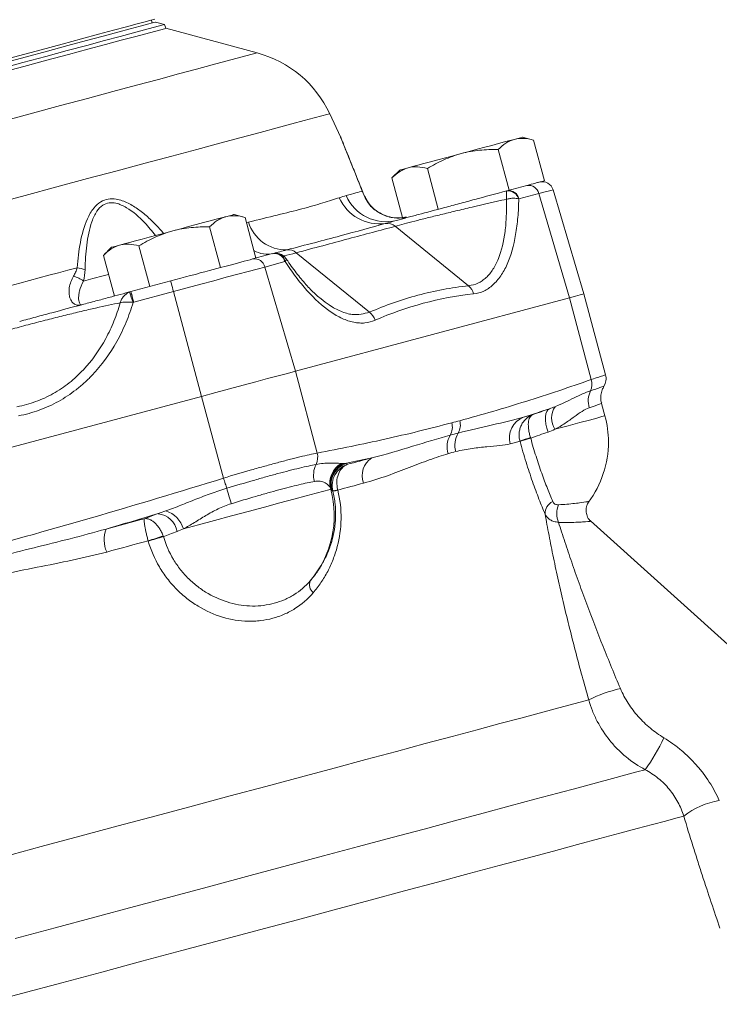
# Model space of a CAD drawing. Header units: millimetres. Extents: x -11 to 389, y -281 to 612.
# Tile 16 of 18: x 151 to 245, y 313 to 445. Entities that reach past the tile are written whole.
import ezdxf

# ---------------------------------------------------------------- set-up
doc = ezdxf.new("R2010")
doc.units = ezdxf.units.MM

msp = doc.modelspace()

# ---------------------------------------------------------------- linework, layer by layer
at = {"color": 7, "linetype": 'Continuous', "lineweight": 15}
for p, q in [((168.71, 444.56), (168.61, 444.95)), ((170.38, 444.35), (169.16, 444.68)), ((170.53, 443.85), (170.38, 444.35)), ((182.78, 440.56), (170.53, 443.85)), ((193.95, 429.3), (192.5, 432.41)), ((219.79, 428.89), (218.32, 429.28)), ((221.25, 423.44), (219.79, 428.89)), ((216.51, 422.17), (215.05, 427.62)), ((201.9, 424.88), (200.83, 423.81)), ((207.03, 419.63), (205.57, 425.08)), ((202.29, 418.36), (200.83, 423.81)), ((220.51, 423.24), (221.25, 423.44)), ((216.21, 422.09), (218.88, 422.8)), ((226.53, 408.29), (222.4, 422.24)), ((220.51, 421.73), (217.84, 421.01)), ((220.51, 421.73), (224.59, 407.77)), ((181.15, 418.53), (179.69, 418.93)), ((182.61, 413.09), (181.15, 418.53)), ((177.87, 411.82), (176.41, 417.26)), ((211.1, 409.39), (201.27, 417.34)), ((163.26, 414.53), (162.19, 413.45)), ((168.39, 409.27), (166.93, 414.72)), ((163.65, 408), (162.19, 413.45)), ((182.17, 412.97), (184.85, 413.68)), ((197.81, 405.83), (187.99, 413.79)), ((176.4, 411.42), (177.87, 411.82)), ((177.87, 411.82), (178.61, 412.01)), ((186.48, 412.61), (183.81, 411.89)), ((183.81, 411.89), (187.89, 397.93)), ((165.86, 408.6), (171.2, 410.03)), ((171.58, 408.62), (166.24, 407.19)), ((171.58, 408.62), (175.34, 394.57)), ((224.59, 407.77), (187.89, 397.93)), ((227.53, 396.82), (224.59, 407.77)), ((229.44, 397.46), (226.53, 408.29)), ((190.82, 386.98), (187.89, 397.93)), ((175.34, 394.57), (101.93, 374.9)), ((178.28, 383.62), (175.34, 394.57)), ((229.36, 391.96), (228.91, 393.63)), ((192.64, 382.13), (192.61, 382.27)), ((192.67, 382.13), (192.64, 382.13)), ((281.47, 329.22), (227.41, 377.9))]:
    msp.add_line(p, q, dxfattribs=at)
at = {"color": 8, "linetype": 'Continuous', "lineweight": 15}
msp.add_line((181.34, 417.84), (181.63, 417.91), dxfattribs=at)
at = {"color": 7, "linetype": 'Continuous', "lineweight": 15, "flags": 128}
for points in [[(125.59, 433.42), (129.43, 434.45), (133.24, 435.47), (137, 436.48), (140.66, 437.46), (144.2, 438.41), (147.6, 439.32), (150.83, 440.18), (153.86, 440.99), (156.66, 441.75), (159.23, 442.43), (161.53, 443.05), (163.55, 443.59), (165.27, 444.05), (166.69, 444.43), (167.78, 444.72), (168.54, 444.93), (168.96, 445.04), (169.06, 445.07)], [(148.12, 438.39), (151.4, 439.27), (154.48, 440.09), (157.34, 440.86), (159.97, 441.56), (162.33, 442.2), (164.42, 442.75), (166.21, 443.24), (167.7, 443.63), (168.87, 443.95), (169.71, 444.17), (170.21, 444.31), (170.38, 444.35), (170.38, 444.35)], [(148.53, 439.15), (151.71, 440), (154.68, 440.8), (157.43, 441.54), (159.93, 442.21), (162.17, 442.81), (164.11, 443.33), (165.76, 443.77), (167.09, 444.13), (168.1, 444.4), (168.78, 444.58), (169.12, 444.67), (169.16, 444.68)], [(148.26, 437.88), (151.54, 438.76), (154.62, 439.58), (157.49, 440.35), (160.11, 441.05), (162.48, 441.69), (164.57, 442.25), (166.36, 442.73), (167.85, 443.13), (169.02, 443.44), (169.86, 443.66), (170.36, 443.8), (170.53, 443.85)], [(210.11, 427.08), (211.18, 427.37), (212.24, 427.65), (213.25, 427.92), (214.22, 428.18), (215.11, 428.42), (215.92, 428.64), (216.63, 428.82), (217.22, 428.98)], [(217.22, 428.98), (217.7, 429.11), (218.04, 429.2), (218.25, 429.26), (218.32, 429.28)], [(203, 425.17), (203.6, 425.33), (204.31, 425.52), (205.11, 425.74), (206.01, 425.98), (206.97, 426.24), (207.99, 426.51), (209.04, 426.79), (210.11, 427.08)], [(201.9, 424.88), (201.97, 424.9), (202.18, 424.95), (202.53, 425.05), (203, 425.17)], [(218.88, 422.8), (219.2, 422.89), (219.49, 422.97), (219.74, 423.03), (219.97, 423.09), (220.15, 423.14), (220.31, 423.19), (220.43, 423.22), (220.51, 423.24)], [(194.69, 421.46), (195.06, 421.55), (195.41, 421.65), (195.72, 421.73), (196, 421.81), (196.26, 421.88), (196.49, 421.94), (196.69, 421.99), (196.86, 422.04)], [(171.48, 416.73), (172.55, 417.01), (173.6, 417.3), (174.62, 417.57), (175.58, 417.83), (176.47, 418.07), (177.28, 418.28), (177.99, 418.47), (178.59, 418.63)], [(178.59, 418.63), (179.06, 418.76), (179.41, 418.85), (179.62, 418.91), (179.69, 418.93)], [(164.36, 414.82), (164.96, 414.98), (165.67, 415.17), (166.48, 415.39), (167.37, 415.63), (168.33, 415.88), (169.35, 416.16), (170.4, 416.44), (171.48, 416.73)], [(163.26, 414.53), (163.34, 414.55), (163.54, 414.6), (163.89, 414.69), (164.36, 414.82)], [(178.61, 412.01), (179.14, 412.15), (179.65, 412.29), (180.14, 412.42), (180.6, 412.55), (181.04, 412.66), (181.44, 412.77), (181.82, 412.87), (182.17, 412.97)], [(148.34, 409.04), (149.66, 409.39), (150.98, 409.74), (152.28, 410.09), (153.58, 410.44), (154.87, 410.78), (156.15, 411.13), (157.42, 411.47), (158.68, 411.8)], [(171.2, 410.03), (171.87, 410.21), (172.54, 410.39), (173.2, 410.56), (173.86, 410.74), (174.51, 410.91), (175.15, 411.09), (175.78, 411.26), (176.4, 411.42)], [(183.81, 411.89), (182.78, 411.62), (181.56, 411.29), (180.17, 410.92), (178.64, 410.51), (176.98, 410.06), (175.23, 409.6), (173.42, 409.11), (171.58, 408.62)], [(171.2, 410.03), (171.21, 410), (171.23, 409.92), (171.26, 409.79), (171.31, 409.62), (171.37, 409.4), (171.43, 409.16), (171.5, 408.89), (171.58, 408.62)], [(165.86, 408.6), (165.87, 408.57), (165.89, 408.49), (165.92, 408.36), (165.97, 408.19), (166.03, 407.97), (166.09, 407.73), (166.16, 407.46), (166.24, 407.19)], [(226.53, 408.29), (226.41, 408.26), (226.04, 408.16), (225.43, 407.99), (224.59, 407.77)], [(187.89, 397.93), (186.84, 397.65), (185.59, 397.32), (184.16, 396.94), (182.59, 396.51), (180.89, 396.06), (179.09, 395.58), (177.23, 395.08), (175.34, 394.57)], [(221.73, 389.79), (221.57, 390.33), (221.46, 390.86), (221.4, 391.37), (221.4, 391.82), (221.45, 392.22), (221.56, 392.54), (221.71, 392.77), (221.91, 392.91)], [(218.45, 391.79), (218.62, 391.83), (218.79, 391.88), (218.95, 391.92), (219.11, 391.96), (219.26, 392), (219.4, 392.04), (219.54, 392.08), (219.68, 392.12)], [(217.97, 388.56), (217.83, 388.53), (217.68, 388.49), (217.53, 388.45), (217.37, 388.4), (217.21, 388.36), (217.04, 388.31), (216.86, 388.27), (216.67, 388.22)], [(194.86, 385.47), (195.28, 385.58), (195.7, 385.69), (196.11, 385.8), (196.52, 385.91), (196.93, 386.02), (197.33, 386.13), (197.74, 386.24), (198.14, 386.34)], [(178.28, 383.62), (178.33, 383.43), (178.39, 383.24), (178.45, 383.06), (178.5, 382.88), (178.56, 382.71), (178.61, 382.55), (178.65, 382.4), (178.7, 382.26)], [(197.04, 382.95), (196.61, 382.84), (196.19, 382.73), (195.76, 382.61), (195.33, 382.5), (194.89, 382.38), (194.46, 382.26), (194.01, 382.14), (193.57, 382.03)], [(172.89, 376.83), (174.92, 377.38), (177.08, 377.96), (179.32, 378.56), (181.57, 379.16), (183.76, 379.75), (185.83, 380.3), (187.71, 380.81), (189.35, 381.24), (190.7, 381.61), (191.72, 381.88), (192.37, 382.05), (192.64, 382.13)], [(162.54, 376.8), (163.19, 376.98), (163.84, 377.15), (164.49, 377.33), (165.13, 377.5), (165.78, 377.67), (166.42, 377.84), (167.06, 378.02), (167.7, 378.19)], [(168.18, 375.22), (167.49, 375.04), (166.8, 374.85), (166.11, 374.67), (165.42, 374.48), (164.73, 374.3), (164.03, 374.11), (163.33, 373.92), (162.63, 373.73)], [(148.66, 332.89), (153.84, 334.28), (159.02, 335.67), (164.16, 337.05), (169.25, 338.41), (174.26, 339.76), (179.17, 341.07), (183.96, 342.35), (188.6, 343.6), (193.07, 344.8), (197.35, 345.94), (201.43, 347.04), (205.28, 348.07), (208.88, 349.03), (212.23, 349.93), (215.29, 350.75), (218.07, 351.49), (220.54, 352.16), (222.7, 352.73), (224.53, 353.22), (226.03, 353.63), (227.18, 353.94)], [(234.75, 344.58), (233.62, 344.28), (232.16, 343.88), (230.36, 343.4), (228.23, 342.83), (225.78, 342.17), (223.03, 341.44), (219.98, 340.62), (216.66, 339.73), (213.06, 338.77), (209.21, 337.74), (205.13, 336.64), (200.84, 335.49), (196.34, 334.29), (191.66, 333.03), (186.83, 331.74), (181.86, 330.41), (176.77, 329.04), (171.59, 327.65), (166.34, 326.25), (161.04, 324.83), (155.71, 323.4), (150.38, 321.97)], [(239.91, 338.37), (238.85, 338.09), (237.46, 337.71), (235.74, 337.25), (233.69, 336.7), (231.33, 336.07), (228.67, 335.36), (225.7, 334.56), (222.46, 333.69), (218.95, 332.75), (215.18, 331.74), (211.18, 330.67), (206.95, 329.54), (202.51, 328.35), (197.89, 327.11), (193.1, 325.83), (188.17, 324.5), (183.1, 323.15), (177.93, 321.76), (172.67, 320.35), (167.35, 318.93), (161.98, 317.49), (156.6, 316.05), (151.21, 314.6), (145.85, 313.17)]]:
    msp.add_lwpolyline(points, dxfattribs=at)
at = {"color": 8, "linetype": 'Continuous', "lineweight": 15, "flags": 128}
for points in [[(148.74, 431.44), (152.67, 432.5), (156.45, 433.51), (160.05, 434.47), (163.45, 435.38), (166.63, 436.24), (169.57, 437.02), (172.25, 437.74), (174.66, 438.39), (176.77, 438.95), (178.59, 439.44), (180.08, 439.84), (181.26, 440.15), (182.1, 440.38), (182.61, 440.52), (182.78, 440.56), (182.78, 440.56)], [(192.5, 432.41), (192.45, 432.4), (192.11, 432.31), (191.44, 432.13), (190.43, 431.86), (189.09, 431.5), (187.43, 431.06), (185.46, 430.53), (183.18, 429.92), (180.62, 429.23), (177.79, 428.47), (174.69, 427.64), (171.35, 426.75), (167.79, 425.79), (164.02, 424.78), (160.07, 423.73), (155.96, 422.62), (151.71, 421.48), (147.34, 420.31)], [(222.4, 422.24), (222.28, 422.2), (221.92, 422.11), (221.33, 421.95), (220.51, 421.73)], [(159.52, 410), (160.79, 410.34), (162.15, 410.71), (162.87, 410.9)], [(229.36, 391.96), (229.31, 391.95), (228.96, 391.86), (228.28, 391.67), (227.27, 391.4), (225.97, 391.06), (224.41, 390.64), (222.64, 390.16)]]:
    msp.add_lwpolyline(points, dxfattribs=at)
at = {"color": 7, "linetype": 'Continuous', "lineweight": 15}
for centre, radius, start, end in [((178.9, 426.07), 15, 25, 75), ((220.97, 421.81), 1.5, 16.5, 105), ((216.37, 420.58), 1.5, 16.1649, 96.5991), ((216.47, 420.71), 1.4, 12.5396, 100.7344), ((219.14, 421.42), 1.4, 12.5402, 100.7345), ((199.14, 423.51), 5.85, 203.5735, 277.8202), ((200.04, 423.79), 5.83, 203.6026, 284.0629), ((186.65, 419.43), 5.25, 196.7597, 270.8931), ((200.18, 415.99), 1.74, 50.9831, 97.8656), ((186.93, 412.59), 1.61, 48.3738, 96.7821), ((182.44, 411.59), 1.4, 12.5401, 100.7346), ((185.11, 412.3), 1.4, 12.5401, 100.7346), ((185.19, 412.39), 1.34, 9.7376, 96.7174), ((157.65, 405.33), 6.55, 71.4888, 80.9603), ((156.57, 405.88), 5.07, 54.4507, 71.3642), ((209.71, 407.8), 2.11, 13.5131, 48.9198), ((-0.83, 346.05), 177.83, 20.0987, 20.5683), ((196.43, 404.06), 2.25, 18.2799, 52.1916), ((227.5, 396.95), 2, 328.4993, 14.8708), ((225.5, 396.21), 2.12, 335.1158, 16.8), ((230.31, 393.96), 3.19, 154.8167, 196.5151), ((225.02, 391.65), 2.81, 146.7788, 211.9776), ((219.52, 389.02), 2.96, 111.1296, 195.8697), ((216.32, 388.47), 13.5, 0, 15), ((206.79, 390.45), 2.13, 329.6637, 15.7628), ((207.86, 390.73), 2.13, 329.7044, 15.8425), ((211.4, 387.78), 3.19, 150.1344, 196.1649), ((212.45, 388.02), 3.2, 149.2441, 195.455), ((221.91, 379.36), 10.01, 104.606, 113.209), ((224.95, 368.03), 21.66, 104.8083, 108.7848), ((216.32, 388.47), 13.5, 323.3568, 0), ((188.69, 386.44), 2.2, 333.6843, 14.3877), ((199.62, 383.99), 2.78, 122.2183, 201.818), ((193.63, 384.02), 3.3, 154.0072, 194.6453), ((195.5, 383), 2.98, 119.6594, 194.2635), ((195.58, 382.88), 3, 115.5604, 194.483), ((195.67, 382.76), 3, 108.3432, 194.2635), ((439.04, 458.34), 271.23, 196.2907, 196.7432), ((179.6, 378.63), 13.5, 319.5587, 15.0053), ((192.04, 388.01), 6.19, 278.1202, 284.3661), ((223.15, 378.86), 1.82, 115.9376, 181.9555), ((225.87, 378.89), 2.98, 156.809, 203.5124), ((169.19, 375.98), 2.9, 9.9156, 83.6731), ((169.49, 375.86), 3.54, 16.007, 72.493), ((166.39, 375.38), 4.11, 159.8086, 203.6578), ((196.48, 290.43), 89.39, 107.102, 108.4553), ((223.71, 188.84), 194.45, 105.9658, 106.5887), ((191.2, 369.36), 1.42, 158.7339, 229.738), ((235.7, 336.75), 19.18, 102.8863, 116.3574), ((213.42, 359.91), 26.27, 324.2884, 335.0932), ((246.19, 330.47), 10.09, 98.6565, 128.5249)]:
    msp.add_arc(centre, radius, start, end, dxfattribs=at)
at = {"color": 8, "linetype": 'Continuous', "lineweight": 15}
for centre, radius, start, end in [((196.44, 421.7), 0.537, 22.4174, 38.9969), ((196.38, 420.34), 1.18, 28.4171, 43.298), ((184.13, 417.24), 3.62, 240.3023, 283.4619)]:
    msp.add_arc(centre, radius, start, end, dxfattribs=at)
at = {"color": 7, "linetype": 'Continuous', "lineweight": 15}
for points, knots in [([(196.94, 421.89), (196.67, 422.56), (196.13, 423.89), (195.44, 425.61), (194.88, 427), (194.48, 427.99), (194.2, 428.69), (194.05, 429.04), (194.01, 429.16), (194, 429.18), (194, 429.19), (194, 429.19), (194, 429.19), (193.99, 429.19), (193.99, 429.19), (193.99, 429.21), (193.97, 429.24), (193.96, 429.28), (193.95, 429.3)], [0, 0, 0, 0, 0.210694, 0.418028, 0.567551, 0.695142, 0.803015, 0.899981, 0.952546, 0.978173, 0.984444, 0.987462, 0.98913, 0.989468, 0.989736, 0.990219, 0.993608, 1, 1, 1, 1]), ([(195.95, 424.35), (195.89, 424.5), (195.6, 425.21), (195.16, 426.3), (194.68, 427.5), (194.33, 428.36), (194.19, 428.72), (194.12, 428.88)], [0, 0, 0, 0, 0.0827672, 0.3861136, 0.6318551, 0.8330493, 1, 1, 1, 1]), ([(217.22, 428.98), (217.02, 428.93), (216.82, 428.86), (216.44, 428.69), (216.26, 428.58), (215.72, 428.23), (215.38, 427.94), (215.05, 427.62)], [0, 0, 0, 0, 0.25, 0.25, 0.5, 0.5, 1, 1, 1, 1]), ([(219.79, 428.89), (219.34, 429.01), (218.9, 429.09), (218.04, 429.13), (217.63, 429.09), (217.22, 428.98)], [0, 0, 0, 0, 0.5, 0.5, 1, 1, 1, 1]), ([(210.11, 427.08), (210.51, 427.19), (210.92, 427.28), (211.75, 427.43), (212.16, 427.48), (213.4, 427.61), (214.22, 427.63), (215.05, 427.62)], [0, 0, 0, 0, 0.25, 0.25, 0.5, 0.5, 1, 1, 1, 1]), ([(205.57, 425.08), (206.28, 425.51), (207.02, 425.9), (208.53, 426.58), (209.31, 426.86), (210.11, 427.08)], [0, 0, 0, 0, 0.5, 0.5, 1, 1, 1, 1]), ([(203, 425.17), (202.8, 425.12), (202.6, 425.05), (202.22, 424.87), (202.04, 424.77), (201.5, 424.42), (201.16, 424.13), (200.83, 423.81)], [0, 0, 0, 0, 0.25, 0.25, 0.5, 0.5, 1, 1, 1, 1]), ([(205.57, 425.08), (205.12, 425.2), (204.68, 425.28), (203.82, 425.32), (203.41, 425.28), (203, 425.17)], [0, 0, 0, 0, 0.5, 0.5, 1, 1, 1, 1]), ([(197.24, 421.15), (197.18, 421.28), (197.11, 421.41), (196.99, 421.7), (196.93, 421.86), (196.86, 422.04)], [0, 0, 0, 0, 0.5, 0.5, 1, 1, 1, 1]), ([(197.41, 420.92), (197.36, 421), (197.21, 421.29), (197.05, 421.61), (196.94, 421.89), (196.94, 421.9)], [0, 0, 0, 0, 0.3057211, 0.9804259, 1, 1, 1, 1]), ([(201.45, 418.13), (201.88, 418.25), (202.33, 418.37), (203.06, 418.57), (203.31, 418.63), (203.83, 418.77), (204.1, 418.84), (205.46, 419.21), (206.64, 419.52), (208.54, 420.03), (209.19, 420.21), (210.54, 420.57), (211.22, 420.75), (213.31, 421.31), (214.74, 421.69), (216.21, 422.09)], [0, 0, 0, 0, 0.125, 0.125, 0.1875, 0.1875, 0.25, 0.25, 0.5, 0.5, 0.625, 0.625, 0.75, 0.75, 1, 1, 1, 1]), ([(216.2, 422.07), (216.19, 422.05), (216.19, 422.01), (216.18, 421.89), (216.17, 421.81), (216.16, 421.61), (216.16, 421.5), (216.15, 421.24), (216.15, 421.1), (216.15, 420.95)], [0, 0, 0, 0, 0.25, 0.25, 0.5, 0.5, 0.75, 0.75, 1, 1, 1, 1]), ([(181.63, 417.91), (182.98, 418.24), (184.26, 418.55), (186.64, 419.13), (187.75, 419.4), (189.79, 419.95), (190.72, 420.22), (192.39, 420.73), (193.13, 420.96), (193.78, 421.17)], [0, 0, 0, 0, 0.25, 0.25, 0.5, 0.5, 0.75, 0.75, 1, 1, 1, 1]), ([(202.75, 418.52), (202.33, 418.48), (201.48, 418.39), (200.24, 418.63), (199.15, 419.11), (198.27, 419.76), (197.7, 420.41), (197.51, 420.77), (197.44, 420.9)], [0, 0, 0, 0, 0.1775272, 0.3562962, 0.5341353, 0.7117011, 0.8938217, 1, 1, 1, 1]), ([(216.15, 420.95), (214.56, 420.61), (213.03, 420.26), (210.81, 419.74), (210.08, 419.56), (208.69, 419.23), (208.02, 419.07), (206.74, 418.75), (206.12, 418.6), (205.24, 418.38), (204.96, 418.31), (204.4, 418.17), (204.14, 418.1), (203.37, 417.9), (202.89, 417.78), (202.02, 417.55), (201.62, 417.44), (201.27, 417.34)], [0, 0, 0, 0, 0.25, 0.25, 0.375, 0.375, 0.5, 0.5, 0.625, 0.625, 0.6875, 0.6875, 0.75, 0.75, 0.875, 0.875, 1, 1, 1, 1]), ([(211.1, 409.39), (211.54, 409.44), (211.95, 409.55), (212.54, 409.82), (212.73, 409.93), (213.09, 410.18), (213.27, 410.32), (213.78, 410.79), (214.08, 411.16), (214.5, 411.8), (214.63, 412.02), (214.87, 412.5), (214.98, 412.75), (215.52, 414.08), (215.81, 415.29), (216.02, 416.97), (216.06, 417.32), (216.11, 418.02), (216.13, 418.37), (216.18, 419.45), (216.17, 420.19), (216.15, 420.95)], [0, 0, 0, 0, 0.125, 0.125, 0.1875, 0.1875, 0.25, 0.25, 0.375, 0.375, 0.4375, 0.4375, 0.5, 0.5, 0.75, 0.75, 0.8125, 0.8125, 0.875, 0.875, 1, 1, 1, 1]), ([(217.81, 421), (217.8, 420.16), (217.76, 419.34), (217.62, 417.75), (217.52, 416.98), (217.14, 414.75), (216.77, 413.42), (216.13, 411.98), (215.99, 411.7), (215.71, 411.18), (215.56, 410.93), (215.08, 410.23), (214.73, 409.83), (214.16, 409.32), (213.96, 409.16), (213.56, 408.89), (213.35, 408.77), (212.7, 408.48), (212.24, 408.35), (211.76, 408.3)], [0, 0, 0, 0, 0.125, 0.125, 0.25, 0.25, 0.5, 0.5, 0.5625, 0.5625, 0.625, 0.625, 0.75, 0.75, 0.8125, 0.8125, 0.875, 0.875, 1, 1, 1, 1]), ([(217.81, 421), (217.71, 421.04), (217.61, 421.06), (217.36, 421.1), (217.23, 421.1), (216.94, 421.1), (216.79, 421.08), (216.47, 421.03), (216.31, 421), (216.15, 420.95)], [0, 0, 0, 0, 0.25, 0.25, 0.5, 0.5, 0.75, 0.75, 1, 1, 1, 1]), ([(178.59, 418.63), (178.38, 418.58), (178.19, 418.51), (177.81, 418.33), (177.62, 418.23), (177.08, 417.88), (176.74, 417.59), (176.41, 417.26)], [0, 0, 0, 0, 0.25, 0.25, 0.5, 0.5, 1, 1, 1, 1]), ([(181.15, 418.53), (180.7, 418.65), (180.26, 418.73), (179.41, 418.78), (178.99, 418.74), (178.59, 418.63)], [0, 0, 0, 0, 0.5, 0.5, 1, 1, 1, 1]), ([(171.48, 416.73), (171.07, 416.62), (170.67, 416.49), (169.89, 416.21), (169.51, 416.06), (168.38, 415.55), (167.65, 415.15), (166.93, 414.72)], [0, 0, 0, 0, 0.25, 0.25, 0.5, 0.5, 1, 1, 1, 1]), ([(176.41, 417.26), (175.58, 417.28), (174.75, 417.25), (173.1, 417.09), (172.28, 416.94), (171.48, 416.73)], [0, 0, 0, 0, 0.5, 0.5, 1, 1, 1, 1]), ([(199.94, 417.72), (198.11, 417.21), (196.1, 416.65), (192.79, 415.77), (191.64, 415.46), (189.26, 414.84), (188.02, 414.52), (186.74, 414.18)], [0, 0, 0, 0, 0.5, 0.5, 0.75, 0.75, 1, 1, 1, 1]), ([(201.27, 417.34), (199.3, 416.82), (197.21, 416.26), (192.78, 415.07), (190.44, 414.44), (187.99, 413.79)], [0, 0, 0, 0, 0.5, 0.5, 1, 1, 1, 1]), ([(162.19, 413.45), (162.52, 413.78), (162.86, 414.07), (163.58, 414.54), (163.96, 414.71), (164.36, 414.82)], [0, 0, 0, 0, 0.5, 0.5, 1, 1, 1, 1]), ([(164.36, 414.82), (164.57, 414.88), (164.77, 414.91), (165.19, 414.95), (165.41, 414.96), (166.05, 414.92), (166.49, 414.84), (166.93, 414.72)], [0, 0, 0, 0, 0.25, 0.25, 0.5, 0.5, 1, 1, 1, 1]), ([(186.65, 412.98), (186.61, 413.05), (186.47, 413.3), (186.05, 413.59), (185.45, 413.78), (185.03, 413.71), (184.81, 413.67)], [0, 0, 0, 0, 0.126778, 0.407627, 0.693908, 1, 1, 1, 1]), ([(191.35, 407.62), (191.14, 407.79), (190.52, 408.27), (189.44, 409.37), (188.16, 410.9), (187.22, 412.14), (186.74, 412.9), (186.68, 413)], [0, 0, 0, 0, 0.136848, 0.396768, 0.670628, 0.956007, 1, 1, 1, 1]), ([(158.19, 410.68), (158.29, 410.86), (158.38, 411.03), (158.55, 411.4), (158.62, 411.6), (158.68, 411.8)], [0, 0, 0, 0, 0.5, 0.5, 1, 1, 1, 1]), ([(198.57, 404.76), (198.13, 404.57), (197.67, 404.45), (196.96, 404.38), (196.71, 404.38), (196.22, 404.41), (195.96, 404.44), (195.2, 404.6), (194.68, 404.77), (193.9, 405.13), (193.64, 405.26), (193.11, 405.57), (192.84, 405.74), (191.51, 406.65), (190.47, 407.61), (188.94, 409.32), (188.44, 409.93), (187.46, 411.22), (186.98, 411.9), (186.51, 412.61)], [0, 0, 0, 0, 0.125, 0.125, 0.1875, 0.1875, 0.25, 0.25, 0.375, 0.375, 0.4375, 0.4375, 0.5, 0.5, 0.75, 0.75, 0.875, 0.875, 1, 1, 1, 1]), ([(158.19, 410.68), (158.04, 410.43), (157.92, 410.17), (157.73, 409.64), (157.66, 409.37), (157.58, 408.86), (157.57, 408.61), (157.6, 408.15), (157.64, 407.93), (157.74, 407.65), (157.78, 407.56), (157.87, 407.39), (157.92, 407.32), (158.08, 407.11), (158.2, 407), (158.47, 406.85), (158.62, 406.8), (158.84, 406.77), (158.92, 406.77), (159.07, 406.79), (159.15, 406.8), (159.23, 406.82)], [0, 0, 0, 0, 0.125, 0.125, 0.25, 0.25, 0.375, 0.375, 0.5, 0.5, 0.5625, 0.5625, 0.625, 0.625, 0.75, 0.75, 0.875, 0.875, 0.9375, 0.9375, 1, 1, 1, 1]), ([(159.52, 410), (159.25, 409.56), (159.08, 409.11), (158.93, 408.49), (158.9, 408.29), (158.87, 407.93), (158.86, 407.77), (158.88, 407.47), (158.9, 407.35), (158.95, 407.13), (158.98, 407.05), (159.05, 406.92), (159.08, 406.87), (159.14, 406.83), (159.16, 406.82), (159.2, 406.82), (159.21, 406.82), (159.23, 406.82)], [0, 0, 0, 0, 0.25, 0.25, 0.375, 0.375, 0.5, 0.5, 0.625, 0.625, 0.75, 0.75, 0.875, 0.875, 0.9375, 0.9375, 1, 1, 1, 1]), ([(197.81, 405.83), (199.93, 406.76), (202.09, 407.53), (206.52, 408.71), (208.79, 409.14), (211.1, 409.39)], [0, 0, 0, 0, 0.5, 0.5, 1, 1, 1, 1]), ([(150.97, 404.61), (151.7, 404.8), (152.42, 405), (153.5, 405.29), (153.86, 405.38), (154.58, 405.57), (154.93, 405.67), (156.69, 406.14), (158.03, 406.5), (159.94, 407.01), (160.56, 407.18), (161.76, 407.5), (162.34, 407.65), (163.98, 408.09), (164.97, 408.36), (165.86, 408.6)], [0, 0, 0, 0, 0.125, 0.125, 0.1875, 0.1875, 0.25, 0.25, 0.5, 0.5, 0.625, 0.625, 0.75, 0.75, 1, 1, 1, 1]), ([(165.66, 408.53), (165.52, 408.47), (165.39, 408.4), (165.13, 408.21), (165.02, 408.1), (164.8, 407.85), (164.71, 407.71), (164.55, 407.42), (164.48, 407.26), (164.43, 407.1)], [0, 0, 0, 0, 0.25, 0.25, 0.5, 0.5, 0.75, 0.75, 1, 1, 1, 1]), ([(164.43, 407.1), (163.46, 406.91), (162.37, 406.68), (160.53, 406.26), (159.88, 406.11), (158.54, 405.79), (157.86, 405.62), (156.44, 405.27), (155.71, 405.09), (154.59, 404.8), (154.2, 404.71), (153.44, 404.51), (153.05, 404.41), (151.9, 404.11), (151.12, 403.9), (149.54, 403.48), (148.75, 403.27), (147.96, 403.06)], [0, 0, 0, 0, 0.25, 0.25, 0.375, 0.375, 0.5, 0.5, 0.625, 0.625, 0.6875, 0.6875, 0.75, 0.75, 0.875, 0.875, 1, 1, 1, 1]), ([(150.61, 393.18), (151.46, 393.34), (152.29, 393.57), (153.51, 394.01), (153.91, 394.17), (154.69, 394.53), (155.08, 394.73), (156.21, 395.37), (156.92, 395.84), (157.93, 396.64), (158.26, 396.92), (158.89, 397.5), (159.2, 397.81), (160.69, 399.38), (161.68, 400.79), (162.7, 402.69), (162.9, 403.07), (163.26, 403.86), (163.44, 404.25), (163.92, 405.45), (164.19, 406.27), (164.43, 407.1)], [0, 0, 0, 0, 0.125, 0.125, 0.1875, 0.1875, 0.25, 0.25, 0.375, 0.375, 0.4375, 0.4375, 0.5, 0.5, 0.75, 0.75, 0.8125, 0.8125, 0.875, 0.875, 1, 1, 1, 1]), ([(166.17, 407.16), (165.9, 406.25), (165.58, 405.36), (164.86, 403.61), (164.45, 402.75), (163.06, 400.26), (161.95, 398.73), (160.31, 397.02), (159.96, 396.69), (159.26, 396.05), (158.9, 395.75), (157.78, 394.88), (156.99, 394.36), (155.75, 393.67), (155.32, 393.45), (154.46, 393.06), (154.02, 392.88), (152.69, 392.4), (151.77, 392.15), (150.83, 391.97)], [0, 0, 0, 0, 0.125, 0.125, 0.25, 0.25, 0.5, 0.5, 0.5625, 0.5625, 0.625, 0.625, 0.75, 0.75, 0.8125, 0.8125, 0.875, 0.875, 1, 1, 1, 1]), ([(166.17, 407.16), (166, 407.18), (165.83, 407.19), (165.51, 407.2), (165.35, 407.2), (165.05, 407.19), (164.91, 407.18), (164.65, 407.15), (164.53, 407.12), (164.43, 407.1)], [0, 0, 0, 0, 0.25, 0.25, 0.5, 0.5, 0.75, 0.75, 1, 1, 1, 1]), ([(209.91, 391.31), (212.87, 392.11), (215.83, 392.98), (221.7, 394.82), (224.62, 395.8), (227.53, 396.82)], [0, 0, 0, 0, 0.5, 0.5, 1, 1, 1, 1]), ([(228.93, 393.64), (228.91, 393.69), (228.77, 394.03), (228.8, 394.67), (228.93, 395.38), (229.14, 395.75), (229.22, 395.9)], [0, 0, 0, 0, 0.079039, 0.462813, 0.786432, 1, 1, 1, 1]), ([(222.67, 393.19), (223.14, 393.38), (223.58, 393.58), (224.43, 393.98), (224.83, 394.18), (225.61, 394.56), (225.99, 394.73), (226.72, 395.05), (227.08, 395.19), (227.42, 395.31)], [0, 0, 0, 0, 0.25, 0.25, 0.5, 0.5, 0.75, 0.75, 1, 1, 1, 1]), ([(227.25, 393.05), (226.95, 392.95), (226.63, 392.78), (225.96, 392.35), (225.61, 392.1), (224.85, 391.55), (224.45, 391.26), (223.59, 390.69), (223.13, 390.41), (222.64, 390.16)], [0, 0, 0, 0, 0.25, 0.25, 0.5, 0.5, 0.75, 0.75, 1, 1, 1, 1]), ([(209.7, 389.66), (211.29, 390.07), (212.83, 390.42), (215.77, 391.08), (217.16, 391.39), (218.45, 391.79)], [0, 0, 0, 0, 0.5, 0.5, 1, 1, 1, 1]), ([(217.97, 388.56), (217.92, 388.75), (217.89, 388.93), (217.85, 389.3), (217.85, 389.49), (217.89, 389.86), (217.92, 390.04), (218.02, 390.39), (218.08, 390.56), (218.24, 390.89), (218.33, 391.04), (218.55, 391.32), (218.66, 391.46), (219.05, 391.81), (219.35, 392), (219.68, 392.12)], [0, 0, 0, 0, 0.125, 0.125, 0.25, 0.25, 0.375, 0.375, 0.5, 0.5, 0.625, 0.625, 0.75, 0.75, 1, 1, 1, 1]), ([(219.39, 389.05), (219.33, 389.23), (219.28, 389.41), (219.2, 389.76), (219.16, 389.94), (219.12, 390.28), (219.1, 390.44), (219.09, 390.76), (219.09, 390.91), (219.12, 391.18), (219.14, 391.31), (219.2, 391.55), (219.24, 391.65), (219.39, 391.92), (219.52, 392.05), (219.68, 392.12)], [0, 0, 0, 0, 0.125, 0.125, 0.25, 0.25, 0.375, 0.375, 0.5, 0.5, 0.625, 0.625, 0.75, 0.75, 1, 1, 1, 1]), ([(190.82, 386.98), (193.85, 387.55), (196.87, 388.17), (202.88, 389.51), (205.87, 390.24), (208.84, 391.03)], [0, 0, 0, 0, 0.5, 0.5, 1, 1, 1, 1]), ([(198.14, 386.34), (200.04, 386.81), (201.85, 387.35), (205.33, 388.41), (207.01, 388.92), (208.63, 389.37)], [0, 0, 0, 0, 0.5, 0.5, 1, 1, 1, 1]), ([(219.41, 388.97), (219.53, 388.56), (219.64, 388.15), (219.88, 387.34), (220, 386.94), (220.37, 385.77), (220.62, 385.02), (221.01, 383.93), (221.14, 383.58), (221.39, 382.89), (221.52, 382.56), (221.89, 381.61), (222.13, 381.03), (222.36, 380.49)], [0, 0, 0, 0, 0.125, 0.125, 0.25, 0.25, 0.5, 0.5, 0.625, 0.625, 0.75, 0.75, 1, 1, 1, 1]), ([(216.67, 388.22), (216.26, 388.11), (215.79, 388.04), (214.75, 387.93), (214.17, 387.88), (212.94, 387.77), (212.27, 387.7), (210.87, 387.5), (210.13, 387.36), (209.36, 387.17)], [0, 0, 0, 0, 0.25, 0.25, 0.5, 0.5, 0.75, 0.75, 1, 1, 1, 1]), ([(221.34, 378.8), (221.08, 379.42), (220.8, 380.09), (220.38, 381.19), (220.23, 381.57), (219.94, 382.36), (219.79, 382.77), (219.35, 384.01), (219.07, 384.88), (218.64, 386.22), (218.51, 386.68), (218.23, 387.6), (218.1, 388.07), (217.98, 388.54)], [0, 0, 0, 0, 0.25, 0.25, 0.375, 0.375, 0.5, 0.5, 0.75, 0.75, 0.875, 0.875, 1, 1, 1, 1]), ([(178.28, 383.62), (179.54, 384.01), (180.78, 384.37), (182.61, 384.9), (183.21, 385.07), (184.38, 385.39), (184.94, 385.54), (186.04, 385.84), (186.56, 385.98), (187.32, 386.17), (187.57, 386.23), (188.05, 386.35), (188.28, 386.41), (189.4, 386.68), (190.17, 386.85), (190.82, 386.98)], [0, 0, 0, 0, 0.25, 0.25, 0.375, 0.375, 0.5, 0.5, 0.625, 0.625, 0.6875, 0.6875, 0.75, 0.75, 1, 1, 1, 1]), ([(208.33, 386.89), (207.53, 386.66), (206.7, 386.38), (204.97, 385.75), (204.08, 385.4), (202.21, 384.68), (201.24, 384.31), (199.21, 383.59), (198.15, 383.25), (197.04, 382.95)], [0, 0, 0, 0, 0.25, 0.25, 0.5, 0.5, 0.75, 0.75, 1, 1, 1, 1]), ([(178.7, 382.26), (179.9, 382.62), (181.08, 382.97), (182.82, 383.47), (183.4, 383.64), (184.51, 383.95), (185.04, 384.09), (186.08, 384.37), (186.58, 384.5), (187.55, 384.75), (188.01, 384.86), (188.86, 385.07), (189.26, 385.16), (190.01, 385.33), (190.35, 385.4), (190.66, 385.46)], [0, 0, 0, 0, 0.25, 0.25, 0.375, 0.375, 0.5, 0.5, 0.625, 0.625, 0.75, 0.75, 0.875, 0.875, 1, 1, 1, 1]), ([(190.66, 385.46), (191.32, 385.59), (191.94, 385.64), (193.08, 385.65), (193.59, 385.61), (194.02, 385.59)], [0, 0, 0, 0, 0.5, 0.5, 1, 1, 1, 1]), ([(192.91, 381.9), (192.82, 382.27), (192.8, 382.64), (192.9, 383.39), (193.02, 383.74), (193.38, 384.4), (193.62, 384.68), (194.19, 385.16), (194.51, 385.34), (194.86, 385.47)], [0, 0, 0, 0, 0.25, 0.25, 0.5, 0.5, 0.75, 0.75, 1, 1, 1, 1]), ([(193.57, 382.03), (193.48, 382.39), (193.44, 382.76), (193.46, 383.49), (193.53, 383.83), (193.77, 384.47), (193.93, 384.74), (194.35, 385.19), (194.59, 385.36), (194.86, 385.47)], [0, 0, 0, 0, 0.25, 0.25, 0.5, 0.5, 0.75, 0.75, 1, 1, 1, 1]), ([(142.83, 373.34), (148.77, 374.94), (154.69, 376.6), (166.51, 380.03), (172.4, 381.8), (178.28, 383.62)], [0, 0, 0, 0, 0.5, 0.5, 1, 1, 1, 1]), ([(190.44, 383.19), (190.15, 383.13), (189.82, 383.06), (189.13, 382.91), (188.76, 382.82), (187.96, 382.63), (187.53, 382.53), (186.63, 382.3), (186.17, 382.18), (185.2, 381.92), (184.7, 381.78), (183.67, 381.49), (183.14, 381.34), (181.52, 380.87), (180.42, 380.55), (179.31, 380.2)], [0, 0, 0, 0, 0.125, 0.125, 0.25, 0.25, 0.375, 0.375, 0.5, 0.5, 0.625, 0.625, 0.75, 0.75, 1, 1, 1, 1]), ([(192.61, 382.27), (192.5, 382.5), (192.25, 382.78), (191.68, 383.09), (191.47, 383.17), (190.99, 383.24), (190.73, 383.24), (190.44, 383.19)], [0, 0, 0, 0, 0.5, 0.5, 0.75, 0.75, 1, 1, 1, 1]), ([(170.56, 379.23), (171.22, 379.47), (171.89, 379.73), (173.23, 380.26), (173.9, 380.53), (175.25, 381.06), (175.93, 381.32), (177.3, 381.81), (178, 382.04), (178.7, 382.26)], [0, 0, 0, 0, 0.25, 0.25, 0.5, 0.5, 0.75, 0.75, 1, 1, 1, 1]), ([(189.88, 369.87), (190.2, 370.24), (190.51, 370.63), (191.08, 371.45), (191.35, 371.87), (191.83, 372.75), (192.05, 373.2), (192.45, 374.15), (192.62, 374.65), (193.06, 376.2), (193.24, 377.28), (193.29, 379), (193.27, 379.58), (193.15, 380.73), (193.05, 381.31), (192.91, 381.89)], [0, 0, 0, 0, 0.125, 0.125, 0.25, 0.25, 0.375, 0.375, 0.5, 0.5, 0.75, 0.75, 0.875, 0.875, 1, 1, 1, 1]), ([(193.57, 382.02), (193.89, 380.73), (194.03, 379.45), (193.99, 376.86), (193.82, 375.63), (193.43, 374.15), (193.34, 373.85), (193.15, 373.28), (193.05, 373), (192.73, 372.17), (192.49, 371.64), (191.95, 370.62), (191.65, 370.12), (191, 369.17), (190.65, 368.71), (190.28, 368.28)], [0, 0, 0, 0, 0.25, 0.25, 0.5, 0.5, 0.5625, 0.5625, 0.625, 0.625, 0.75, 0.75, 0.875, 0.875, 1, 1, 1, 1]), ([(193.57, 382.03), (193.37, 381.98), (193.21, 381.95), (192.98, 381.91), (192.92, 381.9), (192.91, 381.9)], [0, 0, 0, 0, 0.5, 0.5, 1, 1, 1, 1]), ([(179.31, 380.2), (178.69, 380.02), (178.1, 379.77), (176.97, 379.23), (176.43, 378.92), (175.38, 378.3), (174.87, 377.97), (173.87, 377.37), (173.38, 377.08), (172.89, 376.83)], [0, 0, 0, 0, 0.25, 0.25, 0.5, 0.5, 0.75, 0.75, 1, 1, 1, 1]), ([(222.36, 380.49), (222.42, 380.35), (222.52, 380.23), (222.72, 380.12), (222.8, 380.1), (222.96, 380.06), (223.05, 380.06), (223.14, 380.06)], [0, 0, 0, 0, 0.5, 0.5, 0.75, 0.75, 1, 1, 1, 1]), ([(227.41, 377.91), (227.39, 377.93), (227.18, 378.09), (226.94, 378.56), (226.78, 379.25), (226.87, 379.91), (227.07, 380.27), (227.16, 380.43)], [0, 0, 0, 0, 0.033548, 0.2876794, 0.552386, 0.803274, 1, 1, 1, 1]), ([(227.18, 353.94), (226.88, 355), (226.58, 356.06), (226, 358.19), (225.71, 359.26), (224.88, 362.46), (224.35, 364.58), (223.6, 367.74), (223.36, 368.79), (222.9, 370.88), (222.68, 371.93), (222.25, 373.98), (222.05, 374.98), (221.68, 376.93), (221.5, 377.88), (221.34, 378.8)], [0, 0, 0, 0, 0.125, 0.125, 0.25, 0.25, 0.5, 0.5, 0.625, 0.625, 0.75, 0.75, 0.875, 0.875, 1, 1, 1, 1]), ([(223.14, 377.7), (222.92, 377.72), (222.72, 377.77), (222.34, 377.88), (222.17, 377.96), (221.86, 378.15), (221.73, 378.25), (221.5, 378.5), (221.41, 378.64), (221.34, 378.8)], [0, 0, 0, 0, 0.25, 0.25, 0.5, 0.5, 0.75, 0.75, 1, 1, 1, 1]), ([(168.18, 375.22), (168.13, 375.4), (168.08, 375.58), (167.99, 375.94), (167.94, 376.12), (167.87, 376.45), (167.83, 376.62), (167.77, 376.93), (167.74, 377.07), (167.7, 377.34), (167.68, 377.47), (167.66, 377.69), (167.65, 377.79), (167.65, 378.04), (167.67, 378.15), (167.7, 378.19)], [0, 0, 0, 0, 0.125, 0.125, 0.25, 0.25, 0.375, 0.375, 0.5, 0.5, 0.625, 0.625, 0.75, 0.75, 1, 1, 1, 1]), ([(170.19, 375.87), (170.13, 376.05), (170.06, 376.22), (169.89, 376.55), (169.8, 376.71), (169.61, 377.01), (169.51, 377.15), (169.29, 377.41), (169.18, 377.53), (168.95, 377.74), (168.83, 377.83), (168.59, 377.99), (168.48, 378.05), (168.13, 378.19), (167.9, 378.22), (167.7, 378.19)], [0, 0, 0, 0, 0.125, 0.125, 0.25, 0.25, 0.375, 0.375, 0.5, 0.5, 0.625, 0.625, 0.75, 0.75, 1, 1, 1, 1]), ([(223.14, 377.7), (223.41, 376.85), (223.69, 375.98), (224.28, 374.2), (224.59, 373.29), (225.22, 371.44), (225.55, 370.5), (226.23, 368.63), (226.57, 367.69), (227.62, 364.87), (228.35, 362.98), (229.48, 360.15), (229.86, 359.21), (230.64, 357.32), (231.03, 356.38), (231.42, 355.45)], [0, 0, 0, 0, 0.125, 0.125, 0.25, 0.25, 0.375, 0.375, 0.5, 0.5, 0.75, 0.75, 0.875, 0.875, 1, 1, 1, 1]), ([(143.24, 371.85), (146.45, 372.7), (149.68, 373.5), (156.13, 375.1), (159.35, 375.9), (162.54, 376.8)], [0, 0, 0, 0, 0.5, 0.5, 1, 1, 1, 1]), ([(170.22, 375.79), (170.54, 374.71), (170.98, 373.69), (171.7, 372.5), (171.85, 372.27), (172.17, 371.81), (172.34, 371.58), (172.85, 370.93), (173.22, 370.52), (174, 369.75), (174.42, 369.4), (175.07, 368.9), (175.29, 368.74), (175.75, 368.44), (175.98, 368.3), (177.14, 367.63), (178.11, 367.22), (180.13, 366.65), (181.14, 366.51), (182.64, 366.49), (183.15, 366.52), (184.13, 366.65), (185.08, 366.84), (185.99, 367.15), (186.65, 367.44), (186.87, 367.55), (187.29, 367.77), (187.5, 367.89), (188.51, 368.52), (189.24, 369.14), (189.88, 369.87)], [0, 0, 0, 0, 0.125, 0.125, 0.15625, 0.15625, 0.1875, 0.1875, 0.25, 0.25, 0.3125, 0.3125, 0.34375, 0.34375, 0.375, 0.375, 0.5, 0.5, 0.625, 0.625, 0.6875, 0.6875, 0.75, 0.8125, 0.8125, 0.84375, 0.84375, 0.875, 0.875, 1, 1, 1, 1]), ([(190.28, 368.28), (189.57, 367.43), (188.75, 366.73), (187.61, 366.01), (187.38, 365.87), (186.9, 365.62), (186.65, 365.5), (185.9, 365.17), (184.88, 364.82), (183.8, 364.61), (182.96, 364.51), (182.68, 364.49), (182.12, 364.46), (181.83, 364.46), (180.42, 364.49), (179.28, 364.67), (177, 365.35), (175.91, 365.84), (174.61, 366.63), (174.35, 366.79), (173.84, 367.15), (173.59, 367.33), (172.87, 367.91), (172.41, 368.32), (171.54, 369.2), (171.13, 369.67), (170.55, 370.42), (170.37, 370.68), (170.01, 371.2), (169.84, 371.47), (169.05, 372.82), (168.55, 373.97), (168.19, 375.2)], [0, 0, 0, 0, 0.125, 0.125, 0.15625, 0.15625, 0.1875, 0.1875, 0.25, 0.3125, 0.3125, 0.34375, 0.34375, 0.375, 0.375, 0.5, 0.5, 0.625, 0.625, 0.65625, 0.65625, 0.6875, 0.6875, 0.75, 0.75, 0.8125, 0.8125, 0.84375, 0.84375, 0.875, 0.875, 1, 1, 1, 1]), ([(162.63, 373.73), (161.11, 373.33), (159.56, 372.97), (156.45, 372.31), (154.88, 371.99), (151.71, 371.37), (150.13, 371.05), (146.96, 370.37), (145.38, 370), (143.8, 369.6)], [0, 0, 0, 0, 0.25, 0.25, 0.5, 0.5, 0.75, 0.75, 1, 1, 1, 1]), ([(231.42, 355.45), (231.57, 355.1), (231.73, 354.77), (232.08, 354.11), (232.27, 353.79), (232.88, 352.85), (233.33, 352.26), (234.07, 351.42), (234.33, 351.15), (234.87, 350.63), (235.15, 350.39), (236, 349.67), (236.61, 349.24), (237.25, 348.85)], [0, 0, 0, 0, 0.125, 0.125, 0.25, 0.25, 0.5, 0.5, 0.625, 0.625, 0.75, 0.75, 1, 1, 1, 1]), ([(234.75, 344.58), (233.84, 345.06), (232.98, 345.63), (231.8, 346.61), (231.42, 346.96), (230.69, 347.69), (230.34, 348.08), (229.37, 349.28), (228.81, 350.14), (228.09, 351.51), (227.87, 351.98), (227.49, 352.95), (227.32, 353.44), (227.18, 353.94)], [0, 0, 0, 0, 0.25, 0.25, 0.375, 0.375, 0.5, 0.5, 0.75, 0.75, 0.875, 0.875, 1, 1, 1, 1]), ([(237.25, 348.85), (237.65, 348.6), (238.05, 348.34), (238.83, 347.78), (239.2, 347.49), (240.3, 346.57), (240.98, 345.91), (241.92, 344.85), (242.23, 344.48), (242.8, 343.72), (243.07, 343.33), (243.84, 342.14), (244.29, 341.31), (244.67, 340.45)], [0, 0, 0, 0, 0.125, 0.125, 0.25, 0.25, 0.5, 0.5, 0.625, 0.625, 0.75, 0.75, 1, 1, 1, 1]), ([(239.91, 338.37), (239.7, 339.01), (239.44, 339.64), (238.95, 340.54), (238.78, 340.84), (238.39, 341.42), (238.18, 341.7), (237.53, 342.5), (237.04, 342.99), (236.23, 343.64), (235.94, 343.85), (235.36, 344.24), (235.06, 344.42), (234.75, 344.58)], [0, 0, 0, 0, 0.25, 0.25, 0.375, 0.375, 0.5, 0.5, 0.75, 0.75, 0.875, 0.875, 1, 1, 1, 1]), ([(244.76, 323.37), (244.38, 324.46), (243.99, 325.62), (243.19, 328.01), (242.78, 329.24), (242.16, 331.14), (241.96, 331.78), (241.54, 333.08), (241.34, 333.73), (240.72, 335.7), (240.31, 337.02), (239.91, 338.37)], [0, 0, 0, 0, 0.25, 0.25, 0.5, 0.5, 0.625, 0.625, 0.75, 0.75, 1, 1, 1, 1])]:
    msp.add_open_spline(points, degree=3, knots=knots, dxfattribs=at)
at = {"color": 8, "linetype": 'Continuous', "lineweight": 15}
for points, knots in [([(196.86, 422.04), (196.47, 423.01), (195.67, 424.99), (194.75, 427.29), (194.19, 428.68), (193.96, 429.27), (193.95, 429.29), (193.95, 429.3)], [0, 0, 0, 0, 0.310537, 0.62738, 0.791774, 0.920541, 1, 1, 1, 1]), ([(158.68, 411.8), (158.78, 412.94), (159, 415.19), (159.75, 417.91), (160.76, 419.73), (161.74, 420.65), (162.81, 421.05), (164.08, 421.03), (165.49, 420.5), (166.93, 419.59), (168.56, 418.27), (169.6, 417.12), (170.25, 416.4)], [0, 0, 0, 0, 0.169742, 0.33838, 0.427012, 0.496436, 0.553868, 0.611116, 0.696594, 0.778736, 0.86112, 1, 1, 1, 1]), ([(202.74, 418.59), (202.28, 418.52), (201.22, 418.35), (199.59, 418.81), (198.44, 419.56), (197.66, 420.39), (197.41, 420.85), (197.24, 421.15)], [0, 0, 0, 0, 0.188656, 0.431197, 0.68339, 0.795455, 1, 1, 1, 1]), ([(169.17, 416.11), (168.69, 416.69), (167.54, 418.11), (165.76, 419.65), (164.05, 420.47), (162.93, 420.55), (162, 420.18), (161.19, 419.29), (160.4, 417.5), (159.87, 414.84), (159.77, 412.65), (159.73, 411.55)], [0, 0, 0, 0, 0.118319, 0.28912, 0.373971, 0.42867, 0.483047, 0.550571, 0.640383, 0.819626, 1, 1, 1, 1]), ([(187.99, 413.79), (187.4, 413.63), (186.74, 413.46), (186.37, 413.35), (186.33, 413.34)], [0, 0, 0, 0, 0.89722, 1, 1, 1, 1]), ([(186.51, 412.61), (186.58, 412.71), (186.69, 412.88), (186.7, 412.98), (186.67, 412.99), (186.67, 412.99)], [0, 0, 0, 0, 0.583712, 0.995407, 1, 1, 1, 1]), ([(191.36, 407.63), (191.71, 407.34), (192.59, 406.63), (193.99, 405.91), (195.88, 405.32), (197.07, 405.64), (197.81, 405.83)], [0, 0, 0, 0, 0.154448, 0.3826, 0.616857, 1, 1, 1, 1]), ([(227.53, 396.82), (227.89, 396.94), (228.63, 397.19), (229.22, 397.39), (229.48, 397.48), (229.42, 397.46), (229.41, 397.46)], [0, 0, 0, 0, 0.316822, 0.642813, 0.959667, 1, 1, 1, 1]), ([(227.42, 395.31), (227.75, 395.42), (228.39, 395.65), (228.98, 395.85), (229.26, 395.94), (229.2, 395.92), (229.19, 395.92)], [0, 0, 0, 0, 0.298448, 0.596894, 0.923589, 1, 1, 1, 1]), ([(228.88, 393.62), (228.89, 393.62), (228.94, 393.64), (228.62, 393.53), (227.79, 393.24), (227.25, 393.05)], [0, 0, 0, 0, 0.071177, 0.403301, 1, 1, 1, 1]), ([(223.14, 380.06), (223.52, 380.08), (224.73, 380.16), (226.25, 380.35), (227.23, 380.5), (227.1, 380.48), (227.07, 380.47)], [0, 0, 0, 0, 0.161316, 0.513611, 0.856248, 1, 1, 1, 1]), ([(227.33, 377.82), (227.37, 377.82), (227.5, 377.83), (226.45, 377.75), (224.83, 377.67), (223.55, 377.69), (223.14, 377.7)], [0, 0, 0, 0, 0.140555, 0.479075, 0.834167, 1, 1, 1, 1])]:
    msp.add_open_spline(points, degree=3, knots=knots, dxfattribs=at)
at = {"color": 7, "linetype": 'Continuous', "lineweight": 15}
for points in [[(216.21, 422.09), (216.2, 422.09), (216.2, 422.08), (216.2, 422.07)], [(193.78, 421.17), (194.11, 421.27), (194.41, 421.38), (194.69, 421.46)], [(217.84, 421.01), (217.83, 421.01), (217.82, 421.01), (217.81, 421)], [(201.45, 418.13), (200.9, 417.98), (200.39, 417.84), (199.94, 417.72)], [(186.74, 414.18), (186.1, 414.01), (185.52, 413.86), (184.98, 413.72)], [(159.73, 411.55), (159.71, 411), (159.63, 410.5), (159.52, 410)], [(186.51, 412.61), (186.5, 412.61), (186.49, 412.61), (186.48, 412.61)], [(165.66, 408.53), (165.73, 408.56), (165.79, 408.58), (165.86, 408.6)], [(211.76, 408.3), (207.17, 407.79), (202.77, 406.61), (198.57, 404.76)], [(166.24, 407.19), (166.21, 407.18), (166.19, 407.17), (166.17, 407.16)], [(221.91, 392.91), (220.76, 392.53), (219.61, 392.15), (218.45, 391.79)], [(219.68, 392.12), (220.44, 392.39), (221.19, 392.65), (221.91, 392.91)], [(221.91, 392.91), (222.17, 393), (222.42, 393.09), (222.67, 393.19)], [(208.84, 391.03), (209.19, 391.12), (209.55, 391.22), (209.91, 391.31)], [(208.63, 389.37), (208.99, 389.47), (209.34, 389.56), (209.7, 389.66)], [(219.41, 388.97), (219.41, 389), (219.4, 389.02), (219.39, 389.05)], [(221.73, 389.79), (220.98, 389.53), (220.21, 389.26), (219.41, 388.97)], [(222.64, 390.16), (222.34, 390.03), (222.04, 389.91), (221.73, 389.79)], [(217.98, 388.54), (217.97, 388.55), (217.97, 388.55), (217.97, 388.56)], [(198.14, 386.34), (197, 386.09), (195.86, 385.85), (194.73, 385.62)], [(209.36, 387.17), (209.02, 387.08), (208.68, 386.99), (208.33, 386.89)], [(194.02, 385.59), (194.11, 385.59), (194.2, 385.59), (194.28, 385.59)], [(194.28, 385.59), (194.43, 385.59), (194.58, 385.6), (194.73, 385.62)], [(194.73, 385.62), (194.77, 385.56), (194.82, 385.51), (194.86, 385.47)], [(192.67, 382.13), (192.65, 382.17), (192.63, 382.22), (192.61, 382.27)], [(192.76, 382.02), (192.73, 382.05), (192.71, 382.08), (192.67, 382.13)], [(192.91, 381.89), (192.86, 381.93), (192.81, 381.98), (192.76, 382.02)], [(192.91, 381.89), (192.91, 381.89), (192.91, 381.9), (192.91, 381.9)], [(193.57, 382.03), (193.57, 382.02), (193.57, 382.02), (193.57, 382.02)], [(169.51, 378.87), (167.19, 378.17), (164.86, 377.48), (162.54, 376.8)], [(167.7, 378.19), (168.26, 378.41), (168.86, 378.63), (169.51, 378.87)], [(169.51, 378.87), (169.86, 378.98), (170.21, 379.1), (170.56, 379.23)], [(170.22, 375.79), (170.21, 375.81), (170.2, 375.84), (170.19, 375.87)], [(172.05, 376.48), (171.38, 376.24), (170.77, 376.01), (170.22, 375.79)], [(172.89, 376.83), (172.61, 376.7), (172.33, 376.58), (172.05, 376.48)], [(168.19, 375.2), (168.19, 375.2), (168.18, 375.21), (168.18, 375.22)]]:
    msp.add_open_spline(points, degree=3, dxfattribs=at)

doc.saveas('drawing.dxf')
